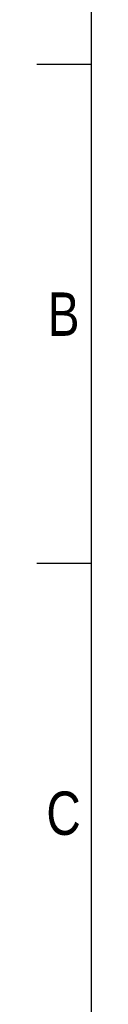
# Model space of a CAD drawing. Header units: millimetres. Extents: x 0 to 420, y 0 to 297.
# Tile 14 of 62: x 0 to 5, y 154 to 248. Entities that reach past the tile are written whole.
import ezdxf

# ---------------------------------------------------------------- set-up
doc = ezdxf.new("R2010")
doc.units = ezdxf.units.MM
doc.layers.add('CARTIGLIO', color=140, linetype='Continuous')
doc.styles.add('SLDTEXTSTYLE2', font='TXT', dxfattribs={"width": 0.821468})

msp = doc.modelspace()

# ---------------------------------------------------------------- linework, layer by layer
at = {"layer": 'CARTIGLIO', "linetype": 'Continuous'}
for p, q in [((5.18012, 291.82257), (5.18012, 5.171)), ((5.18012, 243.70236), (0.0059, 243.70236)), ((5.18012, 196.09957), (0.0059, 196.09957))]:
    msp.add_line(p, q, dxfattribs=at)

# ---------------------------------------------------------------- texts
at = {"layer": 'CARTIGLIO', "char_height": 4.13937, "attachment_point": 2, "style": 'SLDTEXTSTYLE2'}
for s, insert in [('B', (2.55983, 221.95415)), ('C', (2.54959, 174.35136))]:
    msp.add_mtext(s, dxfattribs=dict(at, insert=insert))

doc.saveas('drawing.dxf')
